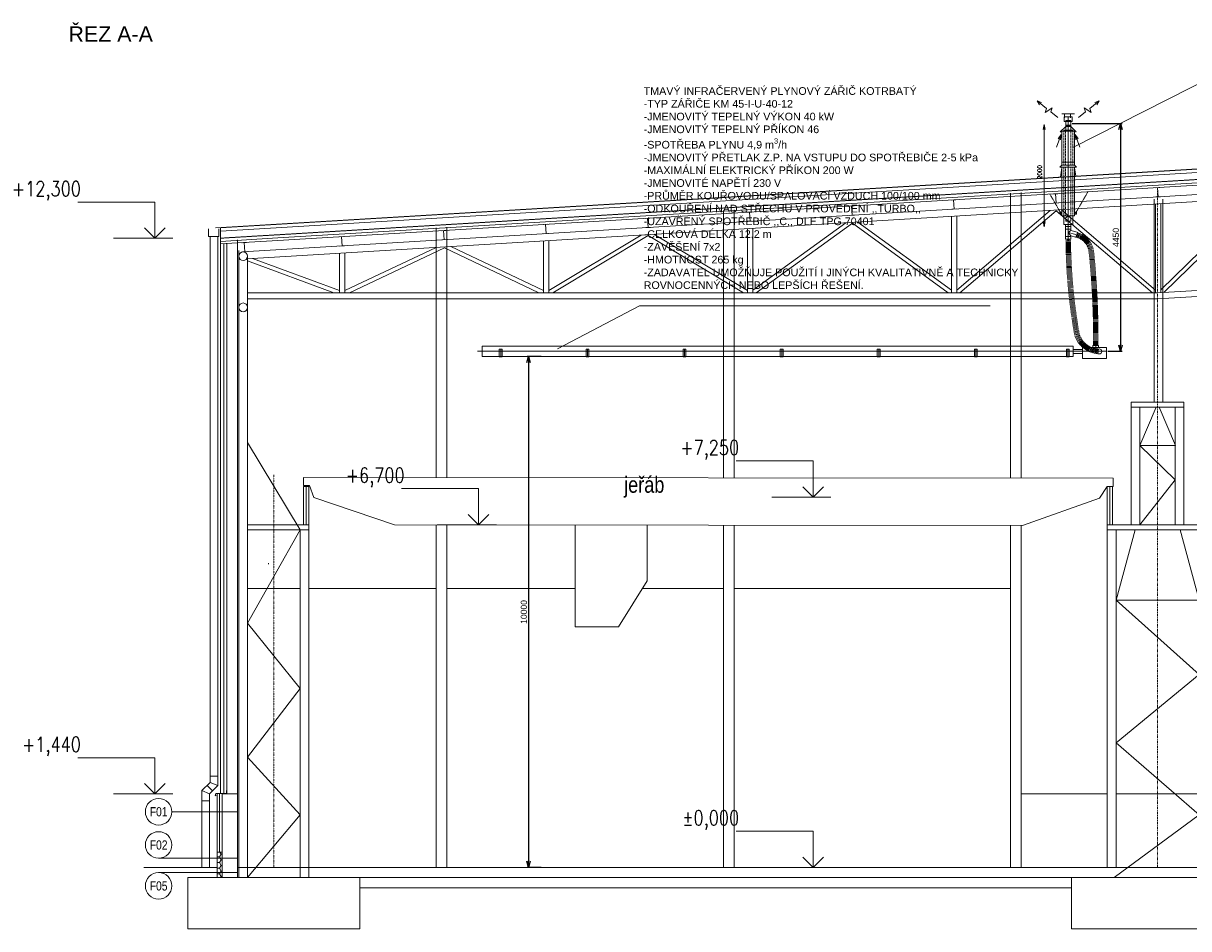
# Model space of a CAD drawing. Header units: millimetres. Extents: x 0 to 1216358, y -266558 to 2852.
# Tile 2 of 76: x 935963 to 958773, y -214319 to -196588. Entities that reach past the tile are written whole.
import ezdxf
from ezdxf.enums import TextEntityAlignment as Align

# ---------------------------------------------------------------- set-up
doc = ezdxf.new("R2018")
doc.units = ezdxf.units.MM
for name, pattern in [('DASHDOT', [1, 0.5, -0.25, 0, -0.25]), ('DASHED', [0.75, 0.5, -0.25]), ('ČÁRKOVANÁ', [19.05, 12.7, -6.35]), ('ČÁRKOVANÁ2', [0.375, 0.25, -0.125])]:
    doc.linetypes.add(name, pattern=pattern)
doc.layers.get('0').update_dxf_attribs({"lineweight": 13})
doc.layers.add('1-UT-POPIS', color=7, linetype='Continuous', lineweight=13)
doc.layers.add('1VZT-POPIS', color=7, linetype='Continuous', lineweight=13)
doc.styles.add('ROMANS', font='romans', dxfattribs={"height": 0.2})
doc.styles.add('SPIRITTXTSTYLE1', font='arial.ttf')
doc.styles.get("Standard").update_dxf_attribs({"font": 'arial.ttf'})
doc.linetypes.add('IZOLACE', pattern='A,0.0001,-0.1,[134,ltypeshp.shx,S=0.1,R=0,X=-0.1,Y=0],-0.2,[134,ltypeshp.shx,S=0.1,R=180,X=0.1,Y=0],-0.1', length=0.4001)
doc.linetypes.add('ZIGZAG', pattern='A,0.00254,-5.08,[131,ltypeshp.shx,S=5.08,R=0,X=-5.08,Y=0],-10.16,[131,ltypeshp.shx,S=5.08,R=180,X=5.08,Y=0],-5.08', length=20.32254)
doc.dimstyles.new('ISO-25', dxfattribs={"dimtxt": 2.5, "dimasz": 2.5, "dimexe": 1.25, "dimexo": 0.625, "dimtad": 1, "dimtxsty": 'Standard', "dimcen": 2.5, "dimadec": 0, "dimazin": 0, "dimtfac": 1, "dimtmove": 0, "dimatfit": 3, "dimfxl": 1, "dimarcsym": 0})

# ---------------------------------------------------------------- blocks, each defined once
blk = doc.blocks.new('sdsdcsdcs')
for p, q in [((34471, -27141), (34471, -27251)), ((34029, -27175), (22459, -27175)), ((22459, -27175), (22459, -27375)), ((32091, -27175), (23526, -27175)), ((32091, -27175), (23526, -27175)), ((32379, -27175), (32116, -27175)), ((32379, -27175), (32116, -27175)), ((34029, -27175), (34029, -27375)), ((34029, -27236), (34209, -27236)), ((34029, -27316), (34209, -27316)), ((34209, -27201), (34679, -27201)), ((34209, -27201), (34209, -27416)), ((34415, -27201), (34415, -27161)), ((34415, -27161), (34527, -27161)), ((34527, -27201), (34527, -27161)), ((34679, -27201), (34679, -27416)), ((34029, -27375), (22459, -27375)), ((34209, -27416), (34679, -27416))]:
    blk.add_line(p, q)
at = {"ltscale": 15}
blk.add_line((34679, -27274), (22370, -27274), dxfattribs=at)
at = {"lineweight": 15}
for p, q in [((22795, -27381), (22795, -27235)), ((22795, -27235), (22850, -27235)), ((22850, -27381), (22850, -27235)), ((24495, -27381), (24495, -27235)), ((24495, -27235), (24550, -27235)), ((24550, -27381), (24550, -27235)), ((26395, -27381), (26395, -27235)), ((26395, -27235), (26450, -27235)), ((26450, -27381), (26450, -27235)), ((28295, -27381), (28295, -27235)), ((28295, -27235), (28350, -27235)), ((28350, -27381), (28350, -27235)), ((30195, -27381), (30195, -27235)), ((30195, -27235), (30250, -27235)), ((30250, -27381), (30250, -27235)), ((32095, -27381), (32095, -27235)), ((32095, -27235), (32150, -27235)), ((32150, -27381), (32150, -27235)), ((33895, -27381), (33895, -27235)), ((33895, -27235), (33950, -27235)), ((33950, -27381), (33950, -27235)), ((22850, -27375), (22795, -27375)), ((22850, -27381), (22795, -27381)), ((24550, -27375), (24495, -27375)), ((24550, -27381), (24495, -27381)), ((26450, -27375), (26395, -27375)), ((26450, -27381), (26395, -27381)), ((28350, -27375), (28295, -27375)), ((28350, -27381), (28295, -27381)), ((30250, -27375), (30195, -27375)), ((30250, -27381), (30195, -27381)), ((32150, -27375), (32095, -27375)), ((32150, -27381), (32095, -27381)), ((33950, -27375), (33895, -27375)), ((33950, -27381), (33895, -27381))]:
    blk.add_line(p, q, dxfattribs=at)
at = {"ltscale": 5}
for p, q in [((22823, -27235), (22823, -27375)), ((24523, -27235), (24523, -27375)), ((26423, -27235), (26423, -27375)), ((28323, -27235), (28323, -27375)), ((30223, -27235), (30223, -27375)), ((32123, -27235), (32123, -27375)), ((33923, -27235), (33923, -27375))]:
    blk.add_line(p, q, dxfattribs=at)
blk = doc.blocks.new('_Open30')
at = {"color": 0, "linetype": 'ByBlock', "lineweight": -2}
for p, q in [((-1, 0.27), (0, 0)), ((0, 0), (-1, -0.27)), ((0, 0), (-1, 0))]:
    blk.add_line(p, q, dxfattribs=at)
blk = doc.blocks.new('*D38')
at = {"layer": '1-UT-POPIS', "color": 0, "lineweight": -2, "ltscale": 0.1, "transparency": 16777216}
for p, q in [((946096, -203113), (945822, -203113)), ((945852, -203233), (945852, -212999)), ((946096, -213119), (945822, -213119))]:
    blk.add_line(p, q, dxfattribs=at)
at = {"layer": 'Defpoints', "color": 0, "ltscale": 0.1, "transparency": 16777216}
for p in [(946126, -203113), (945852, -213119), (946126, -213119)]:
    blk.add_point(p, dxfattribs=at)
at = {"layer": '1-UT-POPIS', "color": 0, "lineweight": -2, "ltscale": 0.1, "transparency": 16777216, "xscale": 120, "yscale": 120, "zscale": 120}
for p, rotation in [((945852, -203113), 90), ((945852, -213119), 270)]:
    blk.add_blockref('_Open30', p, dxfattribs=dict(at, rotation=rotation))
at = {"layer": '1-UT-POPIS', "color": 0, "ltscale": 0.1, "transparency": 16777216, "insert": (945761, -208116), "char_height": 120, "attachment_point": 5, "rotation": 90}
blk.add_mtext('10000', dxfattribs=at)
blk = doc.blocks.new('_OPEN')
at = {"color": 0, "linetype": 'ByBlock'}
for p, q in [((-1, 0.17), (0, 0)), ((0, 0), (-1, -0.17)), ((0, 0), (-1, 0))]:
    blk.add_line(p, q, dxfattribs=at)
blk = doc.blocks.new('*U42')
blk.add_line((-4, -50), (4, 50))
blk = doc.blocks.new('*U43')
at = {"color": 0, "linetype": 'ByBlock', "lineweight": -2, "transparency": 16777216}
for p, rotation in [((956578, -200731), 344.9828245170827), ((956597, -200736), 342.0940794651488), ((956616, -200743), 339.2053344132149), ((956634, -200750), 336.3165893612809), ((956652, -200759), 333.4278443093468), ((956670, -200768), 330.5390992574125), ((956687, -200779), 327.6503542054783), ((956704, -200790), 324.761609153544), ((956720, -200802), 321.8728641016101), ((956735, -200814), 318.9841190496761), ((956750, -200828), 316.0953739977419), ((956764, -200842), 313.2066289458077), ((956777, -200857), 310.3178838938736), ((956790, -200873), 307.4291388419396), ((956802, -200889), 304.5403937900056), ((956813, -200906), 301.6516487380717), ((956823, -200923), 298.7629036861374), ((956832, -200941), 295.8741586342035), ((956840, -200959), 292.9854135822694), ((956847, -200977), 290.0966685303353), ((956854, -200996), 287.2079234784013), ((956859, -201016), 284.3191784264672), ((956864, -201035), 281.4304333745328), ((956867, -201055), 278.5416883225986)]:
    blk.add_blockref('*U42', p, dxfattribs=dict(at, rotation=rotation))
blk = doc.blocks.new('*U44')
at = {"ltscale": 0.1}
blk.add_line((-20, -50), (-17, 49), dxfattribs=at)
blk = doc.blocks.new('*U45')
at = {"color": 0, "linetype": 'ByBlock', "lineweight": -2, "transparency": 16777216}
for p, rotation in [((956869, -201073), 275.8534048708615), ((956871, -201093), 275.7835212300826), ((956873, -201113), 275.7136375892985), ((956875, -201133), 275.6437539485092), ((956877, -201153), 275.5738703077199), ((956879, -201172), 275.5039866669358), ((956881, -201192), 275.4341030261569), ((956883, -201212), 275.3642193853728), ((956885, -201232), 275.2943357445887), ((956887, -201252), 275.224452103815), ((956889, -201272), 275.1545684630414), ((956890, -201292), 275.0846848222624), ((956892, -201312), 275.0148011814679), ((956894, -201332), 274.9449175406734), ((956896, -201352), 274.8750338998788), ((956897, -201372), 274.8051502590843), ((956899, -201392), 274.7352666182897), ((956901, -201412), 274.6653829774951), ((956902, -201431), 274.5954993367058), ((956904, -201451), 274.5256156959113), ((956905, -201471), 274.4557320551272), ((956907, -201491), 274.3858484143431), ((956908, -201511), 274.315964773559), ((956910, -201531), 274.2460811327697), ((956911, -201551), 274.1761974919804), ((956913, -201571), 274.1063138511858), ((956914, -201591), 274.0364302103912), ((956916, -201611), 273.966546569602), ((956917, -201631), 273.8966629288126), ((956918, -201651), 273.8267792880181), ((956920, -201671), 273.7568956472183), ((956921, -201691), 273.6870120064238), ((956922, -201711), 273.6171283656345), ((956924, -201731), 273.5472447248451), ((956925, -201751), 273.477361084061), ((956926, -201771), 273.4074774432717), ((956927, -201791), 273.3375938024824), ((956928, -201811), 273.2677101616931), ((956929, -201831), 273.1978265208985), ((956931, -201850), 273.1279428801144), ((956932, -201870), 273.0580592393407), ((956933, -201890), 272.9881755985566), ((956934, -201910), 272.9182919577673), ((956935, -201930), 272.8484083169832), ((956936, -201950), 272.7785246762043), ((956937, -201970), 272.7086410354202), ((956938, -201990), 272.6387573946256), ((956938, -202010), 272.5688737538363), ((956939, -202030), 272.498990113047), ((956940, -202050), 272.4291064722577), ((956941, -202070), 272.3592228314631), ((956942, -202090), 272.289339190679), ((956943, -202110), 272.2194555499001), ((956943, -202130), 272.149571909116), ((956944, -202150), 272.0796882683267), ((956945, -202170), 272.0098046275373), ((956946, -202190), 271.9399209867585), ((956946, -202210), 271.8700373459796), ((956947, -202230), 271.8001537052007), ((956947, -202250), 271.7302700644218), ((956948, -202270), 271.6603864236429), ((956949, -202290), 271.5905027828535), ((956949, -202310), 271.5206191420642), ((956950, -202330), 271.4507355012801), ((956950, -202350), 271.380851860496), ((956951, -202370), 271.3109682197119), ((956951, -202390), 271.2410845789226), ((956952, -202410), 271.171200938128), ((956952, -202430), 271.1013172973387), ((956952, -202450), 271.0314336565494), ((956953, -202470), 270.9615500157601), ((956953, -202490), 270.8916663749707), ((956953, -202510), 270.8217827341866), ((956954, -202530), 270.7518990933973), ((956954, -202550), 270.6820154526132), ((956954, -202570), 270.6121318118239), ((956954, -202590), 270.5422481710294), ((956954, -202610), 270.4723645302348), ((956955, -202630), 270.4024808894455), ((956955, -202650), 270.3325972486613), ((956955, -202670), 270.2627136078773), ((956955, -202690), 270.1928299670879), ((956955, -202710), 270.1229463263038), ((956955, -202730), 270.0530626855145), ((956955, -202750), 269.9831790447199), ((956955, -202770), 269.9132954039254), ((956955, -202790), 269.8434117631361), ((956955, -202850), 269.633760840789), ((956954, -202870), 269.5638771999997), ((956954, -202890), 269.4939935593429), ((956954, -202910), 269.4241099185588), ((956955, -202810), 269.773528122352), ((956955, -202830), 269.7036444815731)]:
    blk.add_blockref('*U44', p, dxfattribs=dict(at, rotation=rotation))
blk = doc.blocks.new('*U46')
at = {"linetype": 'Continuous'}
blk.add_line((-1, 50), (-1, -50), dxfattribs=at)
blk = doc.blocks.new('*U47')
at = {"color": 0, "linetype": 'ByBlock', "lineweight": -2, "transparency": 16777216}
for p, rotation in [((956415, -200819), 270.4471153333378), ((956415, -200839), 270.5494919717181), ((956415, -200859), 270.6518686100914), ((956416, -200879), 270.7542452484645), ((956416, -200899), 270.8566218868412), ((956416, -200919), 270.9589985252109), ((956416, -200939), 271.061375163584), ((956417, -200959), 271.1637518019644), ((956417, -200979), 271.2661284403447), ((956418, -200999), 271.3685050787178), ((956418, -201019), 271.4708817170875), ((956419, -201039), 271.5732583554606), ((956419, -201059), 271.675634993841), ((956420, -201079), 271.7780116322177), ((956421, -201099), 271.8803882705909), ((956421, -201118), 271.9827649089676), ((956422, -201138), 272.0851415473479), ((956423, -201158), 272.1875181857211), ((956424, -201178), 272.2898948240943), ((956424, -201198), 272.3922714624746), ((956425, -201218), 272.4946481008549), ((956426, -201238), 272.5970247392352), ((956427, -201258), 272.6994013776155), ((956428, -201278), 272.8017780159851), ((956429, -201298), 272.9041546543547), ((956430, -201318), 273.0065312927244), ((956431, -201338), 273.1089079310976), ((956432, -201358), 273.2112845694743), ((956433, -201378), 273.3136612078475), ((956434, -201398), 273.4160378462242), ((956436, -201418), 273.5184144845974), ((956437, -201438), 273.6207911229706), ((956438, -201458), 273.7231677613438), ((956440, -201478), 273.8255443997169), ((956441, -201498), 273.9279210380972), ((956442, -201518), 274.0302976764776), ((956444, -201538), 274.1326743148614), ((956445, -201558), 274.2350509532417), ((956447, -201578), 274.337427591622), ((956448, -201598), 274.4398042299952), ((956450, -201618), 274.5421808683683), ((956451, -201638), 274.6445575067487), ((956453, -201658), 274.7469341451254), ((956455, -201677), 274.8493107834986), ((956456, -201697), 274.9516874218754), ((956458, -201717), 275.0540640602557), ((956460, -201737), 275.1564406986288), ((956462, -201757), 275.258817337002), ((956464, -201777), 275.3611939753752), ((956465, -201797), 275.4635706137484), ((956467, -201817), 275.565947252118), ((956469, -201837), 275.6683238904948), ((956471, -201857), 275.7707005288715), ((956473, -201877), 275.8730771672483), ((956475, -201896), 275.975453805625), ((956477, -201916), 276.0778304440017), ((956480, -201936), 276.1802070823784), ((956482, -201956), 276.2825837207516), ((956484, -201976), 276.3849603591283), ((956486, -201996), 276.4873369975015), ((956489, -202016), 276.5897136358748), ((956491, -202036), 276.6920902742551), ((956493, -202055), 276.7944669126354), ((956496, -202075), 276.8968435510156), ((956498, -202095), 276.9992201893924), ((956500, -202115), 277.1015968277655), ((956503, -202135), 277.2039734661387), ((956505, -202155), 277.3063501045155), ((956508, -202175), 277.4087267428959), ((956511, -202194), 277.5111033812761), ((956513, -202214), 277.6134800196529), ((956516, -202234), 277.7158566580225), ((956519, -202254), 277.8182332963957), ((956521, -202274), 277.9206099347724), ((956524, -202293), 278.0229865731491), ((956527, -202313), 278.1253632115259), ((956530, -202333), 278.2277398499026), ((956533, -202353), 278.3301164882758), ((956536, -202373), 278.4324931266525), ((956539, -202392), 278.5348697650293), ((956542, -202412), 278.6372464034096), ((956545, -202432), 278.7396230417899), ((956548, -202452), 278.8419996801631), ((956551, -202471), 278.9443763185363), ((956554, -202491), 279.0467529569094), ((956557, -202511), 279.1491295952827), ((956560, -202531), 279.251506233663), ((956563, -202550), 279.3538828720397), ((956567, -202570), 279.4562595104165), ((956570, -202590), 279.5586361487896), ((956573, -202610), 279.6610127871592), ((956577, -202629), 279.7633894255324), ((956580, -202649), 279.8657660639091), ((956584, -202669), 279.9681427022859)]:
    blk.add_blockref('*U46', p, dxfattribs=dict(at, rotation=rotation))
blk = doc.blocks.new('*U48')
at = {"ltscale": 0.1}
blk.add_line((-23, -48), (-11, 52), dxfattribs=at)
blk = doc.blocks.new('*U49')
at = {"color": 0, "linetype": 'ByBlock', "lineweight": -2, "transparency": 16777216}
for p, rotation in [((956586, -202685), 286.2173854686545), ((956592, -202704), 288.7355793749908), ((956599, -202723), 291.2537732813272), ((956607, -202741), 293.7719671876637), ((956615, -202759), 296.290161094), ((956625, -202777), 298.8083550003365), ((956635, -202794), 301.3265489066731), ((956645, -202811), 303.84474281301), ((956657, -202828), 306.3629367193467), ((956669, -202843), 308.8811306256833), ((956682, -202859), 311.3993245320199), ((956696, -202873), 313.9175184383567), ((956710, -202888), 316.4357123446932), ((956725, -202901), 318.9539062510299), ((956740, -202914), 321.4721001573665), ((956756, -202926), 323.9902940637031), ((956772, -202937), 326.5084879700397), ((956789, -202948), 329.0266818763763), ((956807, -202958), 331.5448757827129), ((956824, -202967), 334.0630696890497), ((956842, -202975), 336.5812635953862), ((956861, -202983), 339.0994575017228), ((956880, -202990), 341.6176514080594), ((956899, -202995), 344.1358453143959), ((956918, -203001), 346.6540392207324), ((956938, -203005), 349.1722331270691), ((956958, -203008), 351.6904270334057), ((956977, -203011), 354.2086209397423), ((956997, -203012), 356.7268148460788), ((957017, -203013), 359.2450087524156)]:
    blk.add_blockref('*U48', p, dxfattribs=dict(at, rotation=rotation))
blk = doc.blocks.new('*D59')
at = {"layer": '1-UT-POPIS', "color": 0, "lineweight": -2, "ltscale": 0.1, "transparency": 16777216}
for p, q in [((956495, -198550), (957469, -198550)), ((957439, -198670), (957439, -202891)), ((957192, -203011), (957469, -203011))]:
    blk.add_line(p, q, dxfattribs=at)
at = {"layer": 'Defpoints', "color": 0, "ltscale": 0.1, "transparency": 16777216}
for p in [(956465, -198550), (957162, -203011), (957439, -203011)]:
    blk.add_point(p, dxfattribs=at)
at = {"layer": '1-UT-POPIS', "color": 0, "lineweight": -2, "ltscale": 0.1, "transparency": 16777216, "xscale": 120, "yscale": 120, "zscale": 120}
for p, rotation in [((957439, -198550), 90), ((957439, -203011), 270)]:
    blk.add_blockref('_Open30', p, dxfattribs=dict(at, rotation=rotation))
at = {"layer": '1-UT-POPIS', "color": 0, "ltscale": 0.1, "transparency": 16777216, "insert": (957348, -200781), "char_height": 120, "attachment_point": 5, "rotation": 90}
blk.add_mtext('4450', dxfattribs=at)
blk = doc.blocks.new('*U34')
at = {"color": 0, "linetype": 'ByBlock', "lineweight": -2}
blk.add_line((-3, 0), (7, 0), dxfattribs=at)
for points in [[(0, 0), (0, 6.12), (0, 6.12), (13, 6.12)], [(-1.75, 1.75), (0, 0), (1.75, 1.75)]]:
    blk.add_lwpolyline(points, dxfattribs=at)
at = {"color": 0, "linetype": 'ByBlock', "lineweight": -2, "style": 'ROMANS', "width": 0.8}
blk.add_attdef('VYSKA', text='', height=2.5, dxfattribs=at).set_placement((12.5, 9.62), align=Align.TOP_RIGHT)
at = {"color": 0, "linetype": 'ByBlock', "lineweight": -2, "width": 0.8, "flags": 104}
blk.add_attdef('POPIS', text='', height=2.5, dxfattribs=at).set_placement((12.5, 5.12), align=Align.TOP_LEFT)
blk = doc.blocks.new('SDCSDCSDC')
at = {"color": 8}
for p, q in [((943730, -230711), (913323, -232539)), ((943730, -230721), (913423, -232543)), ((943730, -230781), (913423, -232603)), ((943730, -230921), (914543, -232676)), ((943730, -230984), (914543, -232739)), ((943731, -231034), (914543, -232789)), ((913853, -233011), (943731, -231214)), ((913933, -233146), (943731, -231354)), ((931824, -233753), (933659, -231960)), ((931885, -233805), (933781, -231953)), ((927831, -233760), (929661, -232200)), ((929878, -232187), (931724, -233760)), ((931693, -231981), (931693, -235955)), ((931693, -231981), (931693, -235955)), ((931693, -231981), (931693, -235955)), ((931724, -232077), (931724, -233812)), ((931824, -232071), (931824, -233809)), ((931863, -231981), (931863, -235955)), ((931863, -231981), (931863, -235955)), ((931863, -231981), (931863, -235955)), ((925897, -232427), (927731, -233763)), ((927731, -232317), (927731, -233812)), ((927831, -232311), (927831, -233812)), ((927893, -233812), (929777, -232206)), ((929777, -232206), (931662, -233812)), ((913187, -232710), (913187, -232560)), ((913387, -232560), (913387, -232710)), ((913423, -232533), (913423, -232856)), ((923738, -232557), (923738, -233812)), ((923838, -233763), (925660, -232441)), ((923838, -232551), (923838, -233812)), ((923906, -233812), (925789, -232447)), ((925789, -232447), (927663, -233812)), ((913387, -232710), (913187, -232710)), ((913220, -232710), (913220, -243399)), ((913370, -232710), (913370, -243461)), ((914543, -232739), (913423, -232806)), ((914543, -232789), (913423, -232856)), ((913932, -232826), (913840, -232831)), ((919745, -232797), (919745, -233812)), ((919845, -233766), (921655, -232682)), ((919845, -232791), (919845, -233812)), ((919923, -233812), (921792, -232693)), ((921792, -232693), (923660, -233812)), ((921903, -232667), (923738, -233766)), ((913753, -232981), (913753, -245265)), ((913778, -232981), (913778, -245265)), ((913948, -233097), (913948, -245265)), ((915752, -232893), (915752, -232896)), ((915752, -233037), (915752, -233812)), ((915852, -233768), (917642, -232923)), ((915852, -233031), (915852, -233812)), ((915946, -233812), (917805, -232934)), ((917805, -232934), (919652, -233812)), ((917931, -232906), (919745, -233768)), ((931763, -233812), (943777, -233090)), ((913948, -233188), (915637, -233812)), ((914047, -233139), (915752, -233770)), ((931763, -233933), (943777, -233210)), ((913948, -233812), (931763, -233812)), ((913948, -233932), (931763, -233932)), ((932274, -235955), (931243, -235955)), ((931243, -235955), (931243, -238355)), ((932274, -236055), (931243, -236055)), ((931413, -236801), (931731, -236055)), ((931413, -236055), (931413, -238355)), ((932112, -236801), (931795, -236055)), ((932104, -236055), (932104, -238355)), ((932274, -235955), (932274, -238355)), ((914978, -238455), (913948, -236742)), ((932104, -237477), (931413, -236801)), ((931413, -236801), (932104, -236801)), ((930895, -237443), (915047, -237427)), ((915047, -237427), (915047, -237589)), ((930895, -237605), (930895, -237443)), ((915047, -237589), (915165, -237589)), ((915048, -237605), (915048, -238355)), ((915148, -237605), (915148, -238355)), ((915165, -237589), (915248, -237820)), ((930626, -237836), (930778, -237605)), ((930778, -237605), (930895, -237605)), ((930778, -237605), (930778, -238355)), ((930878, -237605), (930878, -238355)), ((931413, -238355), (932104, -237477)), ((915248, -237820), (916826, -238355)), ((929117, -238372), (930626, -237836)), ((915148, -238355), (913948, -238355)), ((915148, -238355), (915148, -245265)), ((916826, -238355), (929117, -238372)), ((920362, -238355), (920362, -240355)), ((921774, -239454), (921774, -238355)), ((932748, -238355), (930778, -238355)), ((930778, -245004), (930778, -238355)), ((913948, -240282), (914978, -238455)), ((915148, -238455), (913948, -238455)), ((914978, -238455), (914978, -245265)), ((932748, -238455), (930778, -238455)), ((930948, -239831), (931320, -238455)), ((930948, -245004), (930948, -238455)), ((932578, -239831), (932206, -238455)), ((914363, -239104), (914363, -239125)), ((914363, -239125), (914363, -239104)), ((921210, -240355), (921774, -239454)), ((914978, -239605), (913948, -239605)), ((915459, -239605), (915148, -239605)), ((917643, -239605), (915148, -239605)), ((920362, -239605), (917853, -239605)), ((923263, -239605), (921680, -239605)), ((928883, -239605), (923473, -239605)), ((928883, -239605), (928883, -245065)), ((932578, -239831), (930948, -239831)), ((932578, -241285), (930948, -239831)), ((930948, -239831), (932578, -239831)), ((914978, -241559), (913948, -240282)), ((920362, -240355), (921210, -240355)), ((930948, -242625), (932578, -241285)), ((913948, -242907), (914978, -241559)), ((932578, -244035), (930948, -242625)), ((914978, -244035), (913948, -242907)), ((913220, -243279), (913370, -243279)), ((913220, -243399), (913055, -243561)), ((913055, -243561), (913205, -243624)), ((913055, -243561), (913055, -245065)), ((913160, -243458), (913265, -243565)), ((913370, -243461), (913205, -243624)), ((913220, -243399), (913370, -243461)), ((913539, -243557), (913539, -243619)), ((913205, -243758), (913055, -243758)), ((913205, -243624), (913205, -245065)), ((913327, -243619), (913313, -243662)), ((913313, -243662), (913335, -243649)), ((913539, -243619), (913327, -243619)), ((913353, -245065), (913353, -243619)), ((913453, -245065), (913453, -243625)), ((913453, -243625), (913753, -243625)), ((913453, -243625), (913753, -243625)), ((913453, -243625), (913453, -245265)), ((913753, -243625), (913753, -245065)), ((913753, -243625), (913753, -245265)), ((929093, -243625), (930778, -243625)), ((930948, -243625), (932578, -243625)), ((912470, -243975), (913753, -243975)), ((913948, -245265), (914978, -244035)), ((930911, -245265), (932578, -244035)), ((912210, -244885), (912210, -244885)), ((912210, -244885), (913753, -244885)), ((913403, -244765), (913353, -244765)), ((913353, -244765), (913353, -245065)), ((913353, -244765), (913453, -244765)), ((913453, -244765), (913403, -244765)), ((913453, -245065), (913453, -244765)), ((913353, -245065), (911920, -245065)), ((912210, -245167), (913753, -245167)), ((913353, -245065), (913353, -245265)), ((913353, -245065), (913353, -245265)), ((913453, -245265), (913453, -245065)), ((959991, -245065), (913753, -245065)), ((930778, -245065), (930778, -245004)), ((930948, -245065), (930948, -245004)), ((912778, -245265), (912778, -246265)), ((959991, -245265), (912778, -245265)), ((913353, -245265), (913453, -245265)), ((916148, -245265), (916148, -246265)), ((930078, -245265), (930078, -246265)), ((930078, -245465), (916148, -245465)), ((916148, -246265), (912778, -246265)), ((933448, -246265), (930078, -246265))]:
    blk.add_line(p, q, dxfattribs=at)
at = {"color": 8, "linetype": 'ČÁRKOVANÁ'}
for p, q in [((943730, -230921), (914543, -232676)), ((914543, -232676), (913423, -232743))]:
    blk.add_line(p, q, dxfattribs=at)
at = {"color": 8, "linetype": 'Continuous'}
for p, q in [((928883, -231864), (928883, -237427)), ((929093, -231851), (929093, -237427)), ((923473, -232189), (923473, -237427)), ((923263, -232202), (923263, -237427)), ((917643, -232539), (917643, -237427)), ((917853, -232527), (917853, -237427)), ((913753, -232773), (913753, -245065)), ((917643, -238356), (917643, -245065)), ((917853, -238357), (917853, -245065)), ((923263, -238364), (923263, -245065)), ((923473, -238364), (923473, -245065)), ((928883, -238371), (928883, -245065)), ((929093, -238371), (929093, -245065)), ((913353, -244861), (913399, -244861)), ((913353, -244971), (913399, -244971)), ((913399, -244861), (913431, -244806)), ((913431, -244916), (913399, -244861)), ((913399, -244971), (913431, -244916)), ((913431, -245026), (913399, -244971)), ((913431, -244806), (913407, -244765)), ((913431, -244806), (913453, -244806)), ((913431, -244916), (913453, -244916)), ((913353, -245081), (913399, -245081)), ((913353, -245191), (913399, -245191)), ((913399, -245081), (913431, -245026)), ((913431, -245136), (913399, -245081)), ((913399, -245191), (913431, -245136)), ((913431, -245246), (913399, -245191)), ((913431, -245026), (913453, -245026)), ((913431, -245136), (913453, -245136)), ((913420, -245265), (913431, -245246)), ((913431, -245246), (913453, -245246))]:
    blk.add_line(p, q, dxfattribs=at)
at = {"color": 8, "linetype": 'DASHDOT'}
for p, q in [((931763, -245004), (931763, -231754)), ((931763, -245004), (931763, -234299)), ((914463, -245065), (914463, -237377)), ((931763, -245065), (931763, -245004)), ((931763, -245065), (931763, -245004))]:
    blk.add_line(p, q, dxfattribs=at)
at = {"color": 8, "ltscale": 10}
for p, q in [((913423, -232856), (913423, -243619)), ((913543, -232849), (913543, -243625))]:
    blk.add_line(p, q, dxfattribs=at)
at = {"color": 8, "linetype": 'ZIGZAG'}
blk.add_line((913483, -232853), (913483, -243619), dxfattribs=at)
at = {"color": 8, "linetype": 'IZOLACE', "ltscale": 10}
blk.add_line((913403, -244765), (913403, -243619), dxfattribs=at)
at = {"color": 8}
for points in [[(929722, -231876), (929811, -231871)], [(929766, -231874), (929777, -232053)], [(931718, -231756), (931808, -231751)], [(931729, -231936), (931819, -231931)], [(931763, -231754), (931774, -231933)], [(925729, -232116), (925819, -232111)], [(925774, -232114), (925784, -232293)], [(927725, -231996), (927815, -231991)], [(927736, -232176), (927826, -232171)], [(927770, -231994), (927781, -232173)], [(929732, -232056), (929822, -232051)], [(921736, -232356), (921826, -232351)], [(921781, -232354), (921792, -232533)], [(923732, -232236), (923822, -232231)], [(923743, -232416), (923833, -232411)], [(923777, -232234), (923788, -232413)], [(925740, -232296), (925829, -232291)], [(917743, -232596), (917833, -232591)], [(917788, -232594), (917799, -232773)], [(919740, -232476), (919829, -232471)], [(919750, -232656), (919840, -232651)], [(919784, -232474), (919795, -232653)], [(921747, -232536), (921837, -232531)], [(913842, -232831), (913932, -232826)], [(913887, -232828), (913898, -233008)], [(915747, -232716), (915837, -232711)], [(915792, -232714), (915802, -232893)], [(917754, -232776), (917844, -232771)], [(913853, -233011), (913943, -233005)], [(915758, -232896), (915847, -232891)], [(915148, -237605), (915048, -237605)], [(915098, -238355), (915098, -237605)], [(930878, -237605), (930778, -237605)], [(930828, -238355), (930828, -237605)], [(915148, -238355), (915048, -238355)], [(930878, -238355), (930778, -238355)]]:
    blk.add_lwpolyline(points, dxfattribs=at)
for centre, radius in [((913863, -233097), 85), ((913863, -234097), 85), ((912210, -243975), 260), ((912210, -244625), 260), ((912210, -245427), 260)]:
    blk.add_circle(centre, radius, dxfattribs=at)
ref = blk.add_blockref('*U34', (912137, -232744), dxfattribs=dict(at, xscale=-115.8301158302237, yscale=115.8301158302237, zscale=115.8301158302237))
ref.add_attrib('VYSKA', '+12,300', dxfattribs={"color": 0, "linetype": 'ByBlock', "lineweight": -2, "height": 289.6, "style": 'ROMANS', "width": 0.8}).set_placement((910689, -231629), align=Align.TOP_RIGHT)
lines = blk.add_mtext('\\W0.8000;', dxfattribs={"color": 0, "linetype": 'ByBlock', "lineweight": -2, "insert": (910689, -232150), "char_height": 2.5, "attachment_point": 1})
ref.add_attrib('POPIS', '', (910689, -232150), dxfattribs={"flags": 104}).embed_mtext(lines)
ref = blk.add_blockref('*U34', (925020, -237812), dxfattribs=dict(at, xscale=-115.8301158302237, yscale=115.8301158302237, zscale=115.8301158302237))
ref.add_attrib('VYSKA', '+7,250', dxfattribs={"color": 0, "linetype": 'ByBlock', "lineweight": -2, "height": 289.6, "style": 'ROMANS', "width": 0.8}).set_placement((923572, -236697), align=Align.TOP_RIGHT)
lines = blk.add_mtext('\\W0.8000;', dxfattribs={"color": 0, "linetype": 'ByBlock', "lineweight": -2, "insert": (923572, -237218), "char_height": 2.5, "attachment_point": 1})
ref.add_attrib('POPIS', '', (923572, -237218), dxfattribs={"flags": 104}).embed_mtext(lines)
ref = blk.add_blockref('*U34', (918472, -238355), dxfattribs=dict(at, xscale=-115.8301158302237, yscale=115.8301158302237, zscale=115.8301158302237))
ref.add_attrib('VYSKA', '+6,700', dxfattribs={"color": 0, "linetype": 'ByBlock', "lineweight": -2, "height": 289.6, "style": 'ROMANS', "width": 0.8}).set_placement((917025, -237240), align=Align.TOP_RIGHT)
lines = blk.add_mtext('\\W0.8000;', dxfattribs={"color": 0, "linetype": 'ByBlock', "lineweight": -2, "insert": (917025, -237762), "char_height": 2.5, "attachment_point": 1})
ref.add_attrib('POPIS', '', (917025, -237762), dxfattribs={"flags": 104}).embed_mtext(lines)
ref = blk.add_blockref('*U34', (912137, -243625), dxfattribs=dict(at, xscale=-115.8301158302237, yscale=115.8301158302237, zscale=115.8301158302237))
ref.add_attrib('VYSKA', '+1,440', dxfattribs={"color": 0, "linetype": 'ByBlock', "lineweight": -2, "height": 289.6, "style": 'ROMANS', "width": 0.8}).set_placement((910689, -242510), align=Align.TOP_RIGHT)
lines = blk.add_mtext('\\W0.8000;', dxfattribs={"color": 0, "linetype": 'ByBlock', "lineweight": -2, "insert": (910689, -243032), "char_height": 2.5, "attachment_point": 1})
ref.add_attrib('POPIS', '', (910689, -243032), dxfattribs={"flags": 104}).embed_mtext(lines)
ref = blk.add_blockref('*U34', (925020, -245065), dxfattribs=dict(at, xscale=-115.8301158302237, yscale=115.8301158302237, zscale=115.8301158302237))
ref.add_attrib('VYSKA', '%%P0,000', dxfattribs={"color": 0, "linetype": 'ByBlock', "lineweight": -2, "height": 289.6, "style": 'ROMANS', "width": 0.8}).set_placement((923572, -243950), align=Align.TOP_RIGHT)
lines = blk.add_mtext('\\W0.8000;', dxfattribs={"color": 0, "linetype": 'ByBlock', "lineweight": -2, "insert": (923572, -244472), "char_height": 2.5, "attachment_point": 1})
ref.add_attrib('POPIS', '', (923572, -244472), dxfattribs={"flags": 104}).embed_mtext(lines)
at = {"color": 8, "width": 0.8}
blk.add_text('jeřáb', height=316.7, dxfattribs=at).set_placement((921321, -237728))
for s, p in [('F01', (912210, -243975)), ('F02', (912210, -244625)), ('F05', (912210, -245427))]:
    blk.add_text(s, height=180, dxfattribs=at).set_placement(p, align=Align.MIDDLE_CENTER)

msp = doc.modelspace()

# ---------------------------------------------------------------- linework, layer by layer
at = {"lineweight": 20}
for p, q in [((955992, -198256.8), (955807.7, -198109.4)), ((955807.7, -198109.4), (955892.5, -198138.1)), ((955807.7, -198109.4), (955854.4, -198185.8)), ((956837.9, -198256.8), (957022.2, -198109.4)), ((957022.2, -198109.4), (956937.4, -198138.1)), ((957022.2, -198109.4), (956975.5, -198185.8)), ((955964.6, -198333.5), (955992, -198256.8)), ((956033.4, -198289.9), (955964.6, -198333.5)), ((956033.4, -198289.9), (956102.2, -198246.3)), ((956074.9, -198323), (956102.2, -198246.3)), ((956213.9, -198434.2), (956074.9, -198323)), ((956616, -198434.2), (956755, -198323)), ((956796.5, -198289.9), (956727.7, -198246.3)), ((956755, -198323), (956727.7, -198246.3)), ((956796.5, -198289.9), (956865.3, -198333.5)), ((956865.3, -198333.5), (956837.9, -198256.8)), ((956186.8, -199010.6), (956276.9, -198764.5)), ((956276.9, -198764.5), (956218.6, -198851.2)), ((956276.9, -198764.5), (956265.4, -198868.4)), ((956553, -198764.5), (956564.5, -198868.4)), ((956553, -198764.5), (956611.4, -198851.2)), ((956643.1, -199010.6), (956553, -198764.5))]:
    msp.add_line(p, q, dxfattribs=at)
at = {"linetype": 'Continuous'}
for p, q in [((956540, -198357.6), (956290, -198357.6)), ((956540, -198357.6), (956290, -198357.6)), ((956540, -198357.6), (956290, -198357.6)), ((956540, -198357.6), (956290, -198357.6)), ((956335, -198507.9), (956335, -198422.6)), ((956495, -198422.6), (956335, -198422.6)), ((956343.9, -198439.8), (956343.9, -198357.3)), ((956459.7, -198440), (956459.7, -198357.4)), ((956459.7, -198440), (956459.7, -198357.4)), ((956459.7, -198440), (956459.7, -198357.4)), ((956459.7, -198440), (956459.7, -198357.4)), ((956495, -198507.9), (956495, -198422.6)), ((956495, -198507.9), (956495, -198422.6)), ((956495, -198507.9), (956495, -198422.6)), ((956495, -198507.9), (956495, -198422.6)), ((956365, -198607.6), (956256.9, -198716)), ((956495, -198507.9), (956335, -198507.9)), ((956465, -198492.1), (956365, -198492.1)), ((956465, -198492.1), (956365, -198492.1)), ((956465, -198492.1), (956365, -198492.1)), ((956465, -198492.1), (956365, -198492.1)), ((956465, -198492.1), (956365, -198492.1)), ((956365, -198607.6), (956365, -198492.1)), ((956465, -198607.6), (956365, -198607.6)), ((956365, -198607.6), (956365, -198677.6)), ((956465, -198607.6), (956465, -198492.1)), ((956573.1, -198716), (956465, -198607.6)), ((956465, -198607.6), (956465, -198677.6)), ((956327.5, -198697.6), (956290, -198697.6)), ((956365, -198677.6), (956327.5, -198677.6)), ((956327.5, -198677.6), (956327.5, -198697.6)), ((956502.5, -198677.6), (956465, -198677.6)), ((956502.5, -198677.6), (956502.5, -198697.6)), ((956540, -198697.6), (956502.5, -198697.6)), ((956540, -200284.1), (956540, -200324.1)), ((956464.9, -200567.7), (956364.9, -200567.7)), ((956364.9, -200567.7), (956364.9, -200817.7)), ((956464.9, -200567.7), (956364.9, -200567.7)), ((956464.9, -200567.7), (956465, -200648.4)), ((956464.9, -200764.7), (956364.9, -200764.7)), ((956364.9, -200764.7), (956364.9, -200817.7)), ((956364.9, -200817.7), (956464.9, -200817.7)), ((956399.3, -200817.7), (956399.3, -200842.7)), ((956430.4, -200842.7), (956399.3, -200842.7)), ((956430.4, -200817.7), (956430.4, -200842.7)), ((956464.9, -200750.1), (956464.9, -200817.7)), ((956464.9, -200764.7), (956464.9, -200817.7))]:
    msp.add_line(p, q, dxfattribs=at)
for p, q in [((956415, -198422.6), (956414.9, -199366)), ((955944.6, -200471.3), (955944.6, -198667.7)), ((956288.2, -198587.3), (956288.2, -198586.4)), ((956256.9, -198716), (956277.1, -198716)), ((956290, -199270.4), (956290, -198697.6)), ((956540, -199270.4), (956540, -198697.6)), ((956573.1, -198716), (956554.8, -198716)), ((956290, -199365.9), (956290, -199253.9)), ((956540, -199306.1), (956290, -199306.1)), ((956540, -199366.1), (956540, -199253.9)), ((955893.8, -199471.3), (955896.3, -199470.8)), ((956579.9, -199405.9), (956249.9, -199405.9)), ((956290, -199365.9), (956250, -199405.9)), ((956290, -199415.6), (956263.1, -199598)), ((956555, -199405.9), (956275, -199405.9)), ((956555, -199405.9), (956275, -199405.9)), ((956540, -199366.1), (956290, -199365.9)), ((956290, -200355.3), (956290, -199405.9)), ((956515, -199366.1), (956315, -199366)), ((956515, -199366.1), (956315, -199366)), ((956580, -199405.9), (956540, -199366.1)), ((956540, -200355.3), (956540, -199405.9)), ((956564.4, -199579.6), (956540, -199415.6)), ((956599.2, -199577.6), (956564.4, -199579.6)), ((956263.2, -199597.8), (956227.9, -199599.9)), ((956250, -200284.1), (956250, -200324.1)), ((956250, -200284.1), (956290, -200284.1)), ((956250, -200324.1), (956290, -200324.1)), ((956327.5, -200355.3), (956290, -200355.3)), ((956327.5, -200355.3), (956327.5, -200475.3)), ((956327.5, -200525.3), (956327.5, -200475.3)), ((956365, -200425.3), (956365, -200464.5)), ((956464.9, -200464.5), (956365, -200464.5)), ((956464.9, -200425.3), (956464.9, -200464.5)), ((956540, -200355.3), (956502.5, -200355.3)), ((956502.5, -200355.3), (956502.5, -200525.3)), ((956580, -200284.1), (956540, -200284.1)), ((956580, -200284.1), (956540, -200284.1)), ((956580, -200324.1), (956540, -200324.1)), ((956580, -200324.1), (956540, -200324.1)), ((956580, -200284.1), (956580, -200324.1)), ((956580, -200284.1), (956580, -200324.1)), ((956364.9, -200525.3), (956327.5, -200525.3)), ((956364.9, -200525.3), (956364.9, -200567.7)), ((956464.9, -200617.7), (956364.9, -200617.7)), ((956465, -200648.4), (956414.9, -200686.7)), ((956464.9, -200750.1), (956414.9, -200686.7)), ((956464.9, -200505.8), (956464.9, -200505.9)), ((956502.5, -200525.3), (956464.9, -200525.3)), ((956464.9, -200525.3), (956464.9, -200567.7)), ((956587.1, -200681.1), (956465, -200648.4)), ((956601.2, -200685.9), (956587.1, -200681.1)), ((956561.2, -200777.7), (956464.9, -200750.1)), ((956567, -200779.9), (956561.2, -200777.7))]:
    msp.add_line(p, q)
at = {"linetype": 'Continuous', "lineweight": 25}
msp.add_line((956463.2, -198587.6), (956363.2, -198587.6), dxfattribs=at)
at = {"linetype": 'ČÁRKOVANÁ2', "ltscale": 80}
for p, q in [((956364.9, -199366), (956365, -198611.7)), ((956464.9, -199366), (956464.9, -198611.7)), ((956327.5, -198677.6), (956327.4, -199366)), ((956502.5, -198677.6), (956502.4, -199366.1)), ((956327.5, -200376.4), (956327.5, -199405.9)), ((956364.9, -199405.9), (956364.9, -200355.3)), ((956464.9, -199405.9), (956464.9, -200355.3)), ((956502.5, -199405.9), (956502.5, -200525.3))]:
    msp.add_line(p, q, dxfattribs=at)
at = {"color": 4}
for p, q in [((956502.5, -198697.6), (956327.5, -198697.6)), ((956465, -198677.6), (956365, -198677.6)), ((956502.5, -200355.3), (956327.5, -200355.3)), ((956464.9, -200525.3), (956364.9, -200525.3)), ((956364.9, -200617.7), (956464.9, -200617.7))]:
    msp.add_line(p, q, dxfattribs=at)
at = {"ltscale": 2}
for p, q in [((956415, -199253.9), (956414.9, -200842.7)), ((956414.9, -200567.7), (956414.9, -200818.6)), ((956564.9, -200726.9), (956415, -200686.7))]:
    msp.add_line(p, q, dxfattribs=at)
at = {"color": 7, "linetype": 'DASHED'}
for p, q in [((956270, -200304.1), (956056.1, -199933.8)), ((956560, -200304.1), (956799.6, -199889.1))]:
    msp.add_line(p, q, dxfattribs=at)
for centre, radius in [((956270, -200304.1), 5), ((956560, -200304.1), 5), ((956560, -200304.1), 5), ((957021.3, -203012.8), 50)]:
    msp.add_circle(centre, radius)
msp.add_arc((956414.3, -200423.8), 50, 358.32557, 180)
at = {"layer": '1-UT-POPIS', "ltscale": 0.1}
msp.add_line((959286, -197608), (956502.4, -199021.8), dxfattribs=at)
at = {"layer": '1VZT-POPIS', "ltscale": 0.1}
for p, q in [((948025.4, -202120.7), (946418.1, -202965)), ((954885.4, -202120.7), (948025.4, -202120.7))]:
    msp.add_line(p, q, dxfattribs=at)

# ---------------------------------------------------------------- block references
for name, p in [('SDCSDCSDC', (26402.4, 31946.7)), ('*U43', (0, 0)), ('*U47', (0, 0)), ('*U45', (0, 0)), ('*U49', (0, 0)), ('sdsdcsdcs', (922483.6, -175737.6))]:
    msp.add_blockref(name, p)
at = {"xscale": 100, "yscale": 100, "zscale": 100}
for p, rotation in [((955944.6, -198567.7), 90), ((955944.6, -200571.3), 270)]:
    msp.add_blockref('_OPEN', p, dxfattribs=dict(at, rotation=rotation))

# ---------------------------------------------------------------- texts
at = {"insert": (955856.4, -199501.9), "char_height": 80, "attachment_point": 5, "rotation": 90}
msp.add_mtext('{\\Fsimplex.shx|c238;2000}', dxfattribs=at)
at = {"layer": '1-UT-POPIS', "insert": (948106, -199816), "char_height": 150, "attachment_point": 4, "style": 'SPIRITTXTSTYLE1'}
msp.add_mtext_dynamic_manual_height_columns('\\A1;{\\fArial|b0|i0|c238|p34;TMAVÝ INFRAČERVENÝ PLYNOVÝ ZÁŘIČ KOTRBATÝ\\P-TYP ZÁŘIČE KM 45-I-U-40-12\\P-JMENOVITÝ TEPELNÝ VÝKON 40 kW\\P-JMENOVITÝ TEPELNÝ PŘÍKON 46\\P-SPOTŘEBA PLYNU 4,9 m\\H0.7x;\\S3^ ;\\H1.4286x;/h\\P-JMENOVITÝ PŘETLAK Z.P. NA VSTUPU DO SPOTŘEBIČE 2-5 kPa\\P-MAXIMÁLNÍ ELEKTRICKÝ PŘÍKON 200 W\\P-JMENOVITÉ NAPĚTÍ 230 V\\P-PRŮMĚR KOUŘOVODU/SPALOVACÍ VZDUCH 100/100 mm\\P-ODKOUŘENÍ NAD STŘECHU V PROVEDENÍ ,,TURBO,, \\P-UZAVŘENÝ SPOTŘEBIČ ,,C,, DLE TPG 70401\\P-CELKOVÁ DÉLKA 12,2 m\\P-ZAVĚŠENÍ 7x2\\P-HMOTNOST 265 kg\\P\\A0;\\H0.99998x;\\C1;-ZADAVATEL UMOŽŇUJE POUŽITÍ I JINÝCH\\~KVALITATIVNĚ A TECHNICKY ROVNOCENNÝCH\\~NEBO\\~LEPŠÍCH ŘEŠENÍ.}', width=8668.883, gutter_width=12.5, heights=[0], dxfattribs=at)
at = {"layer": '1VZT-POPIS', "lineweight": 5, "insert": (936846.5, -196648), "char_height": 300, "attachment_point": 1}
msp.add_mtext_dynamic_manual_height_columns('ŘEZ A-A', width=2076.045, gutter_width=12.5, heights=[0], dxfattribs=at)

# ---------------------------------------------------------------- dimensions: what is measured, and where the dimension line sits
at = {"layer": '1-UT-POPIS', "ltscale": 0.1}
for base, p1, p2, picture, middle in [((957439, -203011.5), (956465, -198549.9), (957162.4, -203011.5), '*D59', (957347.8, -200780.7)), ((945851.8, -213118.6), (946126.2, -203112.9), (946126.2, -213118.6), '*D38', (945760.5, -208115.8))]:
    dim = msp.add_linear_dim(base=base, p1=p1, p2=p2, angle=90, dimstyle='ISO-25', override={"dimtxt": 120, "dimasz": 120, "dimexe": 30, "dimexo": 30, "dimgap": 30, "dimdec": 0, "dimrnd": 50, "dimblk": 'Open30', "dimtdec": 0, "dimldrblk": 'Open30', "dimfxl": 10}, dxfattribs=at)
    dim.commit()
    dim.dimension.update_dxf_attribs({"geometry": picture, "text_midpoint": middle})

doc.saveas('drawing.dxf')
